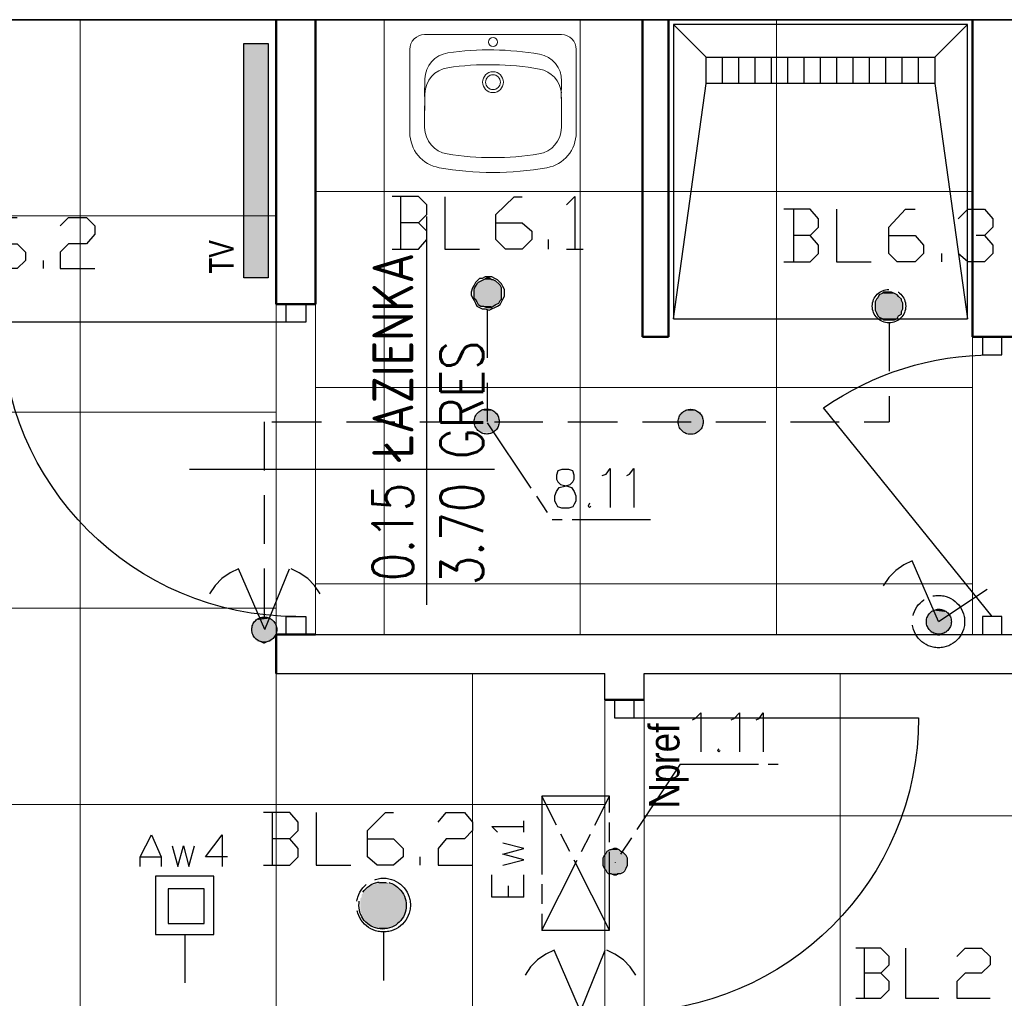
# Model space of a CAD drawing. Header units: millimetres. Extents: x 282377 to 1404227, y -783705 to 1038705.
# Tile 181 of 243: x 384773 to 385074, y 7529 to 7828. Entities that reach past the tile are written whole.
import ezdxf
from ezdxf.enums import TextEntityAlignment as Align

# ---------------------------------------------------------------- set-up
doc = ezdxf.new("R2010")
doc.units = ezdxf.units.MM
doc.linetypes.add('ACAD_ISO08W100', pattern=[36, 24, -3, 6, -3])
doc.layers.add('!!ELEKTRYKA', color=7, linetype='Continuous')
doc.styles.add('BIKTC', font='bikromsw.shx', dxfattribs={"width": 0.8})
doc.styles.add('BIKTS', font='bikromsw.shx', dxfattribs={"width": 0.85})
doc.styles.add('ROMANS', font='romans', dxfattribs={"width": 0.7})

# ---------------------------------------------------------------- blocks, each defined once
blk = doc.blocks.new('jamb')
blk.add_lwpolyline([(-0.5, -0.5), (-0.5, 0.5), (0.5, 0.5), (0.5, -0.5)], close=True)
blk = doc.blocks.new('dr1h901')
at = {"color": 7}
blk.add_line((-0.5, 0), (-0.5, 1), dxfattribs=at)
blk.add_line((0, 0.3622), (0, -0.2655))
blk.add_arc((-0.5, 0), 1, 0, 90, dxfattribs=at)
blk = doc.blocks.new('bikmet')
blk.add_line((0, 1.65), (0, -1.65))
at = {"style": 'ROMANS', "width": 0.8}
blk.add_attdef('NRPOM', text='', height=1, dxfattribs=at).set_placement((-0.333, 0.333), align=Align.RIGHT)
blk.add_attdef('NWAPOM', (0.25, 0.333), '', height=1, dxfattribs=at)
blk.add_attdef('RAREA', text='', height=1.042, dxfattribs=at).set_placement((-0.333, -0.333), align=Align.TOP_RIGHT)
blk.add_attdef('PODLOGA', text='', height=1.042, dxfattribs=at).set_placement((0.25, -0.333), align=Align.TOP_LEFT)

msp = doc.modelspace()

# ---------------------------------------------------------------- hatches: boundary and pattern name
at = {"layer": '!!ELEKTRYKA', "lineweight": 20}
h = msp.add_hatch(color=252, dxfattribs=at)
h.dxf.hatch_style = 1
h.paths.add_polyline_path([(384841.28, 7820.84), (384848.71, 7820.84), (384848.71, 7749.21), (384841.28, 7749.21)])

# ---------------------------------------------------------------- linework, layer by layer
at = {"layer": '!!ELEKTRYKA', "color": 252}
for p, q in [((384595.7, 7828.12), (385125.2, 7828.12)), ((385125.2, 7828.12), (384595.7, 7828.12)), ((384863.2, 7828.12), (384963.2, 7828.12)), ((384971.2, 7828.12), (385064.2, 7828.12)), ((384982.7, 7816.62), (384972.7, 7826.62)), ((385052.7, 7816.62), (385062.7, 7826.62)), ((384841.28, 7820.84), (384848.71, 7820.84)), ((384841.28, 7749.21), (384841.28, 7820.84)), ((384848.71, 7820.84), (384848.71, 7749.21)), ((384982.7, 7816.62), (385052.7, 7816.62)), ((384982.7, 7808.62), (384982.7, 7816.62)), ((384987.7, 7808.62), (384987.7, 7816.62)), ((384992.7, 7808.62), (384992.7, 7816.62)), ((384997.7, 7808.62), (384997.7, 7816.62)), ((385002.7, 7808.62), (385002.7, 7816.62)), ((385007.7, 7808.62), (385007.7, 7816.62)), ((385012.7, 7808.62), (385012.7, 7816.62)), ((385017.7, 7808.62), (385017.7, 7816.62)), ((385022.7, 7808.62), (385022.7, 7816.62)), ((385027.7, 7808.62), (385027.7, 7816.62)), ((385032.7, 7808.62), (385032.7, 7816.62)), ((385037.7, 7808.62), (385037.7, 7816.62)), ((385042.7, 7808.62), (385042.7, 7816.62)), ((385047.7, 7808.62), (385047.7, 7816.62)), ((385052.7, 7816.62), (385052.7, 7808.62)), ((384972.7, 7736.62), (384982.7, 7808.62)), ((385052.7, 7808.62), (384982.7, 7808.62)), ((385052.7, 7808.62), (385062.7, 7736.62)), ((384848.71, 7749.21), (384841.28, 7749.21)), ((385073.2, 7731.12), (385067.2, 7731.12)), ((385067.2, 7731.12), (385067.2, 7725.62)), ((385073.2, 7725.62), (385073.2, 7731.12)), ((385067.2, 7725.62), (385073.2, 7725.62)), ((384863.2, 7640.12), (385176.2, 7640.12)), ((384851.2, 7628.12), (384951.7, 7628.12)), ((384951.7, 7620.12), (384951.7, 7628.12)), ((384963.7, 7620.12), (384963.7, 7628.12)), ((384963.7, 7628.12), (385176.2, 7628.12)), ((384960.7, 7620.12), (384954.7, 7620.12)), ((384954.7, 7620.12), (384954.7, 7614.62)), ((384960.7, 7614.62), (384960.7, 7620.12)), ((384954.7, 7614.62), (384960.7, 7614.62))]:
    msp.add_line(p, q, dxfattribs=at)
at = {"layer": '!!ELEKTRYKA', "color": 252, "lineweight": 15, "ltscale": 15}
for p, q in [((384791.2, 7828.12), (384791.2, 7511.12)), ((384851.2, 7828.12), (384851.2, 7511.12)), ((384884.2, 7828.12), (384884.2, 7640.12)), ((384944.2, 7828.12), (384944.2, 7640.12)), ((385004.2, 7828.12), (385004.2, 7640.12)), ((384863.2, 7775.62), (385064.2, 7775.62)), ((384851.2, 7768.12), (384578.7, 7768.12)), ((384863.2, 7741.12), (384863.2, 7640.12)), ((385064.2, 7731.12), (385064.2, 7640.12)), ((384863.2, 7715.62), (385064.2, 7715.62)), ((384851.2, 7708.12), (384578.7, 7708.12)), ((384863.2, 7655.62), (385064.2, 7655.62)), ((384851.2, 7648.12), (384578.7, 7648.12)), ((384911.2, 7628.12), (384911.2, 7511.12)), ((385023.7, 7628.12), (385023.7, 7224.62)), ((384951.7, 7620.12), (384951.7, 7519.12)), ((384963.7, 7620.12), (384963.7, 7519.12)), ((384951.7, 7588.12), (384578.7, 7588.12)), ((384963.7, 7584.62), (385369.7, 7584.62))]:
    msp.add_line(p, q, dxfattribs=at)
at = {"layer": '!!ELEKTRYKA', "color": 252, "lineweight": 50}
for p, q in [((384851.2, 7741.12), (384851.2, 7828.12)), ((384863.2, 7741.12), (384863.2, 7828.12)), ((384963.2, 7731.12), (384963.2, 7828.12)), ((384971.2, 7731.12), (384971.2, 7828.12)), ((385064.2, 7731.12), (385064.2, 7828.12)), ((384863.2, 7741.12), (384851.2, 7741.12)), ((384963.2, 7731.12), (384971.2, 7731.12)), ((385064.2, 7731.12), (385076.2, 7731.12)), ((384851.2, 7628.12), (384851.2, 7640.12)), ((384863.2, 7640.12), (384851.2, 7640.12)), ((384951.7, 7620.12), (384963.7, 7620.12))]:
    msp.add_line(p, q, dxfattribs=at)
at = {"layer": '!!ELEKTRYKA', "color": 252, "lineweight": 18}
for p, q in [((384938.4, 7823.56), (384896.58, 7823.56)), ((384892.04, 7793.59), (384892.04, 7819.01)), ((384942.94, 7793.59), (384942.94, 7819.01)), ((384896.67, 7810), (384896.58, 7804.66)), ((384938.47, 7809.36), (384938.39, 7804.02)), ((384896.64, 7805.47), (384896.48, 7795.12)), ((384896.7, 7806.29), (384896.61, 7806.29)), ((384938.43, 7806.29), (384938.34, 7806.29)), ((384896.63, 7804.47), (384896.58, 7804.47)), ((384938.4, 7795.12), (384938.4, 7804.47)), ((384896.58, 7801.02), (384896.53, 7801.02)), ((384896.58, 7799.94), (384896.56, 7799.94)), ((384896.58, 7799.12), (384896.58, 7801.76)), ((384896.59, 7801.76), (384896.58, 7801.76)), ((384896.59, 7801.74), (384896.58, 7801.74))]:
    msp.add_line(p, q, dxfattribs=at)
at = {"layer": '!!ELEKTRYKA', "color": 7}
msp.add_line((384897.27, 7649.2), (384897.27, 7767.93), dxfattribs=at)
at = {"layer": '!!ELEKTRYKA', "color": 252, "lineweight": 20}
for p, q in [((385076.2, 7731.12), (385064.2, 7731.12)), ((385076.2, 7640.12), (385064.2, 7640.12))]:
    msp.add_line(p, q, dxfattribs=at)
at = {"layer": '!!ELEKTRYKA', "color": 252, "extrusion": (0, 0, -1)}
for p, q in [((385070.2, 7645.62), (385018.63, 7709.38)), ((384957.7, 7614.62), (385047.7, 7614.62))]:
    msp.add_line(p, q, dxfattribs=at)
at = {"layer": '!!ELEKTRYKA', "color": 252}
msp.add_lwpolyline([(384972.7, 7736.62), (385062.7, 7736.62), (385062.7, 7826.62), (384972.7, 7826.62)], close=True, dxfattribs=at)
at = {"layer": '!!ELEKTRYKA', "color": 5, "linetype": 'ACAD_ISO08W100', "lineweight": -3}
for points in [[(384894.74, 7765.95), (384897.26, 7768.49), (384897.26, 7771.46), (384894.74, 7774), (384886.66, 7774)], [(384889.21, 7773.99), (384889.21, 7757.91)], [(384902.74, 7773.99), (384902.74, 7757.91), (384913.32, 7757.91)], [(384918.4, 7765.96), (384926.46, 7765.96), (384929.4, 7763.41), (384929.4, 7760.87), (384926.46, 7757.91), (384921.35, 7757.91), (384918.4, 7760.87), (384918.4, 7768.49), (384923.94, 7773.99), (384926.46, 7773.99)], [(384940, 7771.45), (384942.51, 7774), (384942.51, 7757.91)], [(385014.52, 7762.15), (385017.02, 7764.68), (385017.02, 7767.22), (385014.52, 7770.19), (385006.45, 7770.19)], [(385009.42, 7770.19), (385009.42, 7754.1)], [(385022.53, 7770.19), (385022.53, 7754.1), (385033.15, 7754.1)], [(385038.61, 7762.15), (385046.65, 7762.15), (385049.21, 7759.18), (385049.21, 7756.64), (385046.65, 7754.1), (385041.17, 7754.1), (385038.61, 7756.64), (385038.61, 7764.69), (385043.66, 7770.19), (385046.65, 7770.19)], [(385059.79, 7767.23), (385062.78, 7770.19), (385067.82, 7770.19), (385070.38, 7767.23), (385070.38, 7764.68), (385067.82, 7762.15), (385065.26, 7762.15)], [(384763.9, 7759.6), (384771.91, 7759.6), (384774.46, 7757.06), (384774.46, 7754.52), (384771.91, 7751.98), (384766.45, 7751.98), (384763.9, 7754.52), (384763.9, 7762.57), (384769, 7767.64), (384771.91, 7767.64)], [(384785.08, 7765.1), (384787.63, 7767.64), (384793.16, 7767.64), (384795.7, 7765.1), (384795.7, 7762.56), (384793.16, 7759.6), (384787.63, 7759.6), (384785.08, 7757.06), (384785.08, 7751.98), (384795.7, 7751.98)], [(384886.66, 7757.91), (384894.74, 7757.91), (384897.26, 7760.87), (384897.26, 7763.41), (384894.74, 7765.95), (384889.18, 7765.95)], [(384934.48, 7757.91), (384934.48, 7760.87)], [(385006.45, 7754.1), (385014.52, 7754.1), (385017.02, 7756.64), (385017.02, 7759.18), (385014.52, 7762.15), (385009.45, 7762.15)], [(385067.82, 7762.15), (385070.38, 7759.18), (385070.38, 7756.64), (385067.82, 7754.1), (385062.78, 7754.1), (385059.79, 7756.64)], [(384940, 7757.91), (384945.1, 7757.91)], [(384779.98, 7751.98), (384779.98, 7754.52)], [(385054.76, 7754.09), (385054.76, 7756.64)], [(384915.67, 7739.49), (384915.67, 7724.68)], [(385038.64, 7735.39), (385038.64, 7720.58)], [(384915.67, 7717.05), (384915.67, 7705.2)], [(385038.64, 7712.96), (385038.64, 7705.13)], [(384847.51, 7705.11), (384847.51, 7690.29)], [(384849.78, 7705.11), (384865, 7705.11)], [(384872.62, 7705.11), (384887.46, 7705.11)], [(384895.08, 7705.11), (384910.3, 7705.11)], [(384915.69, 7704.78), (384935.6, 7675.14)], [(384917.92, 7705.12), (384932.76, 7705.12)], [(384940.38, 7705.12), (384955.61, 7705.12)], [(384963.22, 7705.12), (384978.07, 7705.12)], [(384985.69, 7705.13), (385000.91, 7705.13)], [(385008.53, 7705.13), (385023.37, 7705.13)], [(385030.99, 7705.13), (385038.64, 7705.13)], [(384950.85, 7688.69), (384952.12, 7689.12), (384953.38, 7690.81), (384953.38, 7678.95)], [(384958.44, 7688.69), (384959.28, 7689.12), (384960.55, 7690.81), (384960.55, 7678.96)], [(384847.51, 7682.67), (384847.51, 7667.85)], [(384946.99, 7680.23), (384946.57, 7679.38), (384946.99, 7678.96), (384947.41, 7679.38)], [(384965.67, 7675.14), (384935.6, 7675.14)], [(385045.77, 7662.64), (385043.2, 7661.37), (385040.7, 7659.68), (385038.57, 7657.56), (385036.88, 7655.02)], [(385053.78, 7644.03), (385045.71, 7662.66)], [(384839.64, 7660.19), (384837.11, 7658.92), (384834.52, 7657.23), (384832.44, 7655.11), (384830.73, 7652.57)], [(384847.71, 7641.57), (384839.64, 7660.19)], [(384847.51, 7660.23), (384847.51, 7645.41)], [(384847.64, 7641.57), (384855.27, 7660.2)], [(384864.59, 7652.57), (384862.89, 7655.11), (384860.81, 7657.23), (384858.23, 7658.92), (384855.71, 7660.19)], [(385053.79, 7644.02), (385068.7, 7653.94)], [(384855.36, 7577.63), (384857.9, 7580.17), (384857.9, 7582.71), (384855.36, 7585.67), (384847.32, 7585.67)], [(384849.88, 7585.67), (384849.88, 7569.58)], [(384863.4, 7585.67), (384863.4, 7569.59), (384873.96, 7569.59)], [(384879.07, 7577.63), (384887.08, 7577.63), (384890.05, 7574.67), (384890.05, 7572.13), (384887.08, 7569.59), (384882.03, 7569.59), (384879.07, 7572.13), (384879.07, 7580.17), (384884.56, 7585.68), (384887.08, 7585.68)], [(384900.67, 7582.71), (384903.19, 7585.67), (384908.74, 7585.67), (384911.26, 7582.71), (384911.26, 7580.17), (384908.74, 7577.63), (384903.19, 7577.63), (384900.67, 7574.67), (384900.67, 7569.59), (384911.26, 7569.59)], [(384847.32, 7569.59), (384855.36, 7569.59), (384857.9, 7572.13), (384857.9, 7574.67), (384855.36, 7577.63), (384849.86, 7577.63)], [(384895.21, 7569.58), (384895.21, 7572.12)], [(384883.94, 7549.12), (384883.94, 7534.3)], [(384823.16, 7548.35), (384823.16, 7533.54)], [(384936.2, 7543.55), (384933.68, 7542.28), (384931.09, 7540.59), (384929.01, 7538.47), (384927.3, 7535.93)], [(384944.28, 7524.93), (384936.2, 7543.55)], [(384944.21, 7524.93), (384951.83, 7543.56)], [(384961.16, 7535.93), (384959.46, 7538.47), (384957.38, 7540.59), (384954.8, 7542.28), (384952.28, 7543.55)], [(385036.09, 7536.5), (385038.65, 7539.04), (385038.65, 7541.58), (385036.09, 7544.12), (385028.47, 7544.12)], [(385031.02, 7544.12), (385031.02, 7528.88)], [(385043.72, 7544.12), (385043.72, 7528.88), (385053.89, 7528.88)], [(385059.38, 7541.58), (385061.94, 7544.12), (385066.98, 7544.12), (385069.54, 7541.58), (385069.54, 7539.04), (385066.98, 7536.5), (385061.94, 7536.5), (385059.38, 7533.96), (385059.38, 7528.88), (385069.54, 7528.88)], [(385028.47, 7528.88), (385036.09, 7528.88), (385038.65, 7531.42), (385038.65, 7533.96), (385036.09, 7536.5), (385031.03, 7536.5)]]:
    msp.add_lwpolyline(points, dxfattribs=at)
for points in [[(384920.96, 7744.36), (384920.96, 7745.63), (384920.53, 7746.47), (384920.09, 7747.32), (384919.73, 7747.75), (384918.87, 7748.6), (384918.01, 7749.01), (384917.14, 7749.44), (384916.28, 7749.44), (384915.06, 7749.44), (384914.19, 7749.01), (384913.33, 7749.01), (384912.54, 7748.17), (384912.11, 7747.75), (384911.68, 7746.9), (384911.24, 7746.06), (384910.81, 7744.78), (384910.81, 7743.93), (384911.24, 7743.09), (384911.68, 7742.24), (384912.11, 7741.39), (384912.54, 7740.55), (384913.33, 7740.13), (384914.19, 7739.7), (384915.06, 7739.7), (384916.28, 7739.28), (384917.14, 7739.7), (384918.01, 7740.13), (384918.87, 7740.55), (384919.73, 7740.97), (384920.09, 7741.82), (384920.53, 7742.67), (384920.96, 7743.52)], [(384920.13, 7744.36), (384920.13, 7745.21), (384920.13, 7746.06), (384919.7, 7746.9), (384919.27, 7747.32), (384918.4, 7748.17), (384917.54, 7748.6), (384917.11, 7748.6), (384916.32, 7749.02), (384915.45, 7749.02), (384914.59, 7748.6), (384913.73, 7748.17), (384912.94, 7747.75), (384912.5, 7747.32), (384912.07, 7746.47), (384911.64, 7745.63), (384911.64, 7744.78), (384911.64, 7743.93), (384911.64, 7743.09), (384912.07, 7742.67), (384912.5, 7741.82), (384912.94, 7740.98), (384913.73, 7740.55), (384914.59, 7740.55), (384915.45, 7740.13), (384916.32, 7740.13), (384917.11, 7740.13), (384917.54, 7740.55), (384918.4, 7740.98), (384919.27, 7741.4), (384919.7, 7742.24), (384920.13, 7742.67), (384920.13, 7743.52)], [(385042.87, 7740.55), (385042.87, 7741.4), (385042.44, 7742.25), (385042.44, 7742.67), (385041.59, 7743.51), (385041.16, 7743.94), (385040.31, 7744.36), (385039.45, 7744.79), (385038.6, 7744.79), (385037.82, 7744.79), (385036.96, 7744.79), (385036.54, 7744.36), (385035.68, 7743.94), (385035.25, 7743.09), (385034.83, 7742.67), (385034.4, 7741.83), (385034.4, 7740.98), (385034.4, 7740.13), (385034.4, 7739.28), (385034.83, 7738.44), (385035.25, 7737.59), (385035.68, 7737.16), (385036.54, 7736.74), (385036.96, 7736.32), (385037.82, 7736.32), (385038.6, 7736.32), (385039.45, 7736.32), (385040.31, 7736.32), (385041.16, 7736.74), (385041.59, 7737.59), (385042.44, 7738.01), (385042.44, 7738.86), (385042.87, 7739.7)], [(384938.56, 7690.54), (384937.31, 7690.17), (384936.88, 7688.86), (384936.88, 7687.62), (384937.31, 7686.75), (384938.12, 7685.94), (384940.24, 7685.5), (384941.55, 7685.06), (384942.36, 7683.82), (384942.79, 7682.51), (384942.79, 7680.83), (384942.36, 7679.96), (384941.92, 7679.15), (384940.68, 7678.71), (384938.56, 7678.71), (384937.31, 7679.15), (384936.88, 7679.96), (384936.44, 7680.83), (384936.44, 7682.51), (384936.88, 7683.82), (384937.69, 7685.06), (384939.43, 7685.5), (384941.11, 7685.94), (384941.92, 7686.75), (384942.36, 7687.62), (384942.36, 7688.86), (384941.92, 7690.17), (384940.68, 7690.54)]]:
    msp.add_lwpolyline(points, close=True, dxfattribs=at)
at = {"layer": '!!ELEKTRYKA', "color": 1, "linetype": 'ACAD_ISO08W100', "lineweight": -3}
for points in [[(384978.51, 7613.97), (384979.36, 7614.4), (384981.08, 7616.09), (384981.08, 7604.23)], [(384990.38, 7613.97), (384991.23, 7614.4), (384992.95, 7616.09), (384992.95, 7604.24)], [(384998.03, 7613.97), (384998.89, 7614.39), (385000.18, 7616.08), (385000.18, 7604.23)], [(384986.59, 7605.08), (384986.17, 7604.66), (384986.59, 7604.23), (384987.02, 7604.66)], [(384974.76, 7600.43), (384954.84, 7570.36)], [(384974.71, 7600.42), (385004.77, 7600.42)], [(384953.17, 7549.62), (384953.17, 7590.68), (384932.41, 7590.68), (384932.41, 7549.62), (384953.17, 7549.62), (384932.41, 7590.68)], [(384932.41, 7549.62), (384953.17, 7590.68)], [(384926.89, 7579.68), (384926.89, 7583.07)], [(384918.89, 7579.68), (384917.16, 7581.37), (384926.87, 7581.37)], [(384920.54, 7569.52), (384926.87, 7571.21), (384920.54, 7572.91), (384926.87, 7574.6), (384920.54, 7576.29)], [(384926.87, 7559.78), (384917.16, 7559.78), (384917.16, 7566.55)], [(384926.87, 7559.79), (384926.87, 7566.56)], [(384922.2, 7559.79), (384922.2, 7563.17)]]:
    msp.add_lwpolyline(points, dxfattribs=at)
at = {"layer": '!!ELEKTRYKA', "color": 30, "linetype": 'ACAD_ISO08W100', "lineweight": -3, "true_color": 0xff7e00}
for points in [[(384809.58, 7569.1), (384809.58, 7572.06), (384812.99, 7578.83), (384815.97, 7572.06), (384815.97, 7569.1)], [(384836.26, 7572.06), (384829.52, 7572.06), (384834.6, 7578.83), (384834.6, 7569.1)], [(384819.38, 7575.45), (384821.05, 7569.09), (384822.79, 7575.45), (384824.46, 7569.09), (384826.12, 7575.45)], [(384809.58, 7572.06), (384815.97, 7572.06)]]:
    msp.add_lwpolyline(points, dxfattribs=at)
at = {"layer": '!!ELEKTRYKA', "color": 1, "linetype": 'ACAD_ISO08W100', "lineweight": -3}
msp.add_lwpolyline([(384952.33, 7567.4), (384952.76, 7566.98), (384953.55, 7566.98), (384954.41, 7566.55), (384955.27, 7566.55), (384955.7, 7566.98), (384956.56, 7566.98), (384957.42, 7567.4), (384957.78, 7567.82), (384958.21, 7568.67), (384958.64, 7569.51), (384958.64, 7569.94), (384958.64, 7570.78), (384958.64, 7571.64), (384958.21, 7572.48), (384957.78, 7572.91), (384957.42, 7573.33), (384956.56, 7573.75), (384956.13, 7574.18), (384955.27, 7574.6), (384954.41, 7574.6), (384953.55, 7574.18), (384953.19, 7574.18), (384952.33, 7573.75), (384951.9, 7572.91), (384951.47, 7572.48), (384951.04, 7571.64), (384951.04, 7570.78), (384951.04, 7570.36), (384951.04, 7569.51), (384951.47, 7568.67), (384951.9, 7568.25)], close=True, dxfattribs=at)
at = {"layer": '!!ELEKTRYKA', "color": 30, "linetype": 'ACAD_ISO08W100', "lineweight": -3, "true_color": 0xff7e00}
for points in [[(384814.27, 7548.35), (384832.05, 7548.35), (384832.05, 7566.13), (384814.27, 7566.13)], [(384818.07, 7551.74), (384829.09, 7551.74), (384829.09, 7562.33), (384818.07, 7562.33)]]:
    msp.add_lwpolyline(points, close=True, dxfattribs=at)
at = {"layer": '!!ELEKTRYKA', "color": 252, "lineweight": 18}
for centre, radius in [((384917.49, 7821.29), 1.36), ((384917.49, 7809.01), 3.18), ((384917.49, 7809.01), 2.27)]:
    msp.add_circle(centre, radius, dxfattribs=at)
at = {"layer": '!!ELEKTRYKA', "color": 5, "linetype": 'ACAD_ISO08W100', "lineweight": -3}
for centre, radius in [((385038.64, 7740.51), 5.11), ((384915.56, 7705.22), 3.83), ((384915.56, 7705.22), 3.83), ((384977.96, 7705.14), 3.83), ((384977.96, 7705.14), 3.83), ((385053.78, 7644.03), 8), ((384847.51, 7641.59), 3.83), ((384847.51, 7641.59), 3.83), ((385053.89, 7644.01), 3.82), ((385053.89, 7644.01), 3.82), ((384883.99, 7557.34), 8.22), ((384883.7, 7557.23), 7.23)]:
    msp.add_circle(centre, radius, dxfattribs=at)
at = {"layer": '!!ELEKTRYKA', "color": 252, "lineweight": 18}
for centre, radius, start, end in [((384896.58, 7819.01), 4.55, 90, 180), ((384938.4, 7819.01), 4.55, 0, 90), ((384904.85, 7809.87), 8.18, 98.2794, 179.1253), ((384916.36, 7730.72), 88.17, 79.9711, 98.2794), ((384930.29, 7809.49), 8.18, 359.1253, 79.9711), ((384916.34, 7726.19), 88.17, 79.9711, 98.2794), ((384904.82, 7805.34), 8.18, 98.2794, 179.1253), ((384930.27, 7804.96), 8.18, 5.2076, 79.9711), ((384902.95, 7793.59), 10.91, 180, 259.7597), ((384904.76, 7795.12), 8.18, 180, 260.8459), ((384930.22, 7795.12), 8.18, 279.1541, 0), ((384932.03, 7793.59), 10.91, 280.2403, 0), ((384917.49, 7874.1), 88.17, 260.8459, 279.1541), ((384917.49, 7874.1), 92.72, 259.7597, 280.2403)]:
    msp.add_arc(centre, radius, start, end, dxfattribs=at)
at = {"layer": '!!ELEKTRYKA', "color": 252, "extrusion": (0, 0, -1)}
for centre, start, end in [((-385070.2, 7635.62), 55.0405, 90), ((-384957.7, 7614.62), 180, 270)]:
    msp.add_arc(centre, 90, start, end, dxfattribs=at)
at = {"layer": '!!ELEKTRYKA', "color": 5, "linetype": 'ACAD_ISO08W100', "lineweight": -3}
for points in [[(384913.31, 7748.17), (384918.78, 7747.75), (384912.88, 7747.75)], [(384912.88, 7747.75), (384919.21, 7747.33), (384912.88, 7747.33)], [(384912.88, 7747.75), (384918.78, 7747.75), (384919.21, 7747.33)], [(384913.37, 7748.17), (384918.47, 7748.17), (384918.9, 7747.74)], [(384914.21, 7748.59), (384918.02, 7748.17), (384913.78, 7748.17)], [(384914.19, 7748.59), (384917.57, 7748.59), (384918.01, 7748.17)], [(384915.45, 7749.02), (384917.11, 7748.59), (384915.02, 7748.59)], [(384915.44, 7749.02), (384916.3, 7749.02), (384917.16, 7748.59)], [(384912.07, 7746.06), (384920.13, 7745.63), (384911.64, 7745.63)], [(384911.64, 7745.63), (384920.13, 7745.21), (384911.64, 7745.21)], [(384911.64, 7745.63), (384920.13, 7745.63), (384920.13, 7745.21)], [(384911.64, 7745.21), (384920.13, 7744.78), (384911.64, 7744.78)], [(384911.64, 7745.21), (384920.13, 7745.21), (384920.13, 7744.78)], [(384911.64, 7744.78), (384920.13, 7744.36), (384911.64, 7744.36)], [(384911.64, 7744.78), (384920.13, 7744.78), (384920.13, 7744.36)], [(384912.49, 7747.32), (384919.68, 7746.9), (384912.05, 7746.9)], [(384912.05, 7746.9), (384919.68, 7746.48), (384912.05, 7746.48)], [(384912.05, 7746.9), (384919.68, 7746.9), (384919.68, 7746.48)], [(384912.05, 7746.48), (384920.11, 7746.06), (384912.05, 7746.06)], [(384912.05, 7746.48), (384919.68, 7746.48), (384920.11, 7746.06)], [(384912.05, 7746.06), (384920.11, 7746.06), (384920.11, 7745.63)], [(384912.47, 7747.32), (384919.23, 7747.32), (384919.66, 7746.9)], [(385036.95, 7744.78), (385040.37, 7744.36), (385036.95, 7744.36)], [(385036.95, 7744.78), (385039.94, 7744.78), (385040.37, 7744.36)], [(384911.64, 7744.36), (384920.13, 7743.93), (384911.64, 7743.93)], [(384911.64, 7744.36), (384920.13, 7744.36), (384920.13, 7743.93)], [(384911.64, 7743.93), (384920.13, 7743.52), (384911.64, 7743.52)], [(384911.64, 7743.93), (384920.13, 7743.93), (384920.13, 7743.52)], [(384911.64, 7743.52), (384920.13, 7743.09), (384911.64, 7743.09)], [(384911.64, 7743.52), (384920.13, 7743.52), (384920.13, 7743.09)], [(384911.64, 7743.09), (384920.13, 7742.67), (384912.07, 7742.67)], [(384911.64, 7743.09), (384920.13, 7743.09), (384920.13, 7742.67)], [(384912.05, 7742.67), (384919.68, 7742.24), (384912.05, 7742.24)], [(384912.05, 7742.67), (384919.68, 7742.67), (384919.68, 7742.24)], [(384912.05, 7742.24), (384919.25, 7741.82), (384912.49, 7741.82)], [(384912.05, 7742.24), (384919.68, 7742.24), (384919.25, 7741.82)], [(384912.47, 7741.82), (384919.23, 7741.4), (384912.9, 7741.4)], [(384912.47, 7741.82), (384919.23, 7741.82), (384919.23, 7741.4)], [(385034.83, 7742.67), (385042.44, 7742.25), (385034.4, 7742.25)], [(385034.4, 7742.25), (385042.87, 7741.83), (385034.4, 7741.83)], [(385034.4, 7742.25), (385042.44, 7742.25), (385042.87, 7741.83)], [(385034.4, 7741.83), (385042.87, 7741.4), (385034.4, 7741.4)], [(385034.4, 7741.83), (385042.87, 7741.83), (385042.87, 7741.4)], [(385035.24, 7743.09), (385042.43, 7742.67), (385034.81, 7742.67)], [(385034.81, 7742.67), (385042.43, 7742.67), (385042.43, 7742.25)], [(385035.66, 7743.94), (385041.56, 7743.52), (385035.23, 7743.52)], [(385035.23, 7743.52), (385041.99, 7743.09), (385035.23, 7743.09)], [(385035.23, 7743.52), (385041.56, 7743.52), (385041.99, 7743.09)], [(385035.23, 7743.09), (385041.99, 7743.09), (385042.42, 7742.67)], [(385035.71, 7743.93), (385041.62, 7743.93), (385041.62, 7743.51)], [(385036.55, 7744.36), (385041.18, 7743.94), (385036.13, 7743.94)], [(385036.54, 7744.36), (385040.74, 7744.36), (385041.17, 7743.94)], [(384912.88, 7741.4), (384918.78, 7740.98), (384912.88, 7740.98)], [(384912.88, 7741.4), (384919.21, 7741.4), (384918.78, 7740.98)], [(384913.37, 7740.97), (384918.04, 7740.55), (384913.8, 7740.55)], [(384913.37, 7740.97), (384918.47, 7740.97), (384918.04, 7740.55)], [(384914.61, 7740.55), (384917.12, 7740.13), (384915.04, 7740.13)], [(384914.61, 7740.55), (384917.12, 7740.55), (384917.12, 7740.13)], [(385034.4, 7741.4), (385042.87, 7740.98), (385034.4, 7740.98)], [(385034.4, 7741.4), (385042.87, 7741.4), (385042.87, 7740.98)], [(385034.4, 7740.98), (385042.87, 7740.55), (385034.4, 7740.55)], [(385034.4, 7740.98), (385042.87, 7740.98), (385042.87, 7740.55)], [(385034.4, 7740.55), (385042.87, 7740.13), (385034.4, 7740.13)], [(385034.4, 7740.55), (385042.87, 7740.55), (385042.87, 7740.13)], [(385034.4, 7740.13), (385042.87, 7739.7), (385034.4, 7739.7)], [(385034.4, 7740.13), (385042.87, 7740.13), (385042.87, 7739.7)], [(385034.4, 7739.7), (385042.87, 7739.28), (385034.4, 7739.28)], [(385034.4, 7739.7), (385042.87, 7739.7), (385042.87, 7739.28)], [(385034.4, 7739.28), (385042.44, 7738.86), (385034.4, 7738.86)], [(385034.4, 7739.28), (385042.87, 7739.28), (385042.44, 7738.86)], [(385034.4, 7738.86), (385042.44, 7738.44), (385034.83, 7738.44)], [(385034.4, 7738.86), (385042.44, 7738.86), (385042.44, 7738.44)], [(385034.81, 7738.44), (385042.43, 7738.02), (385034.81, 7738.02)], [(385034.81, 7738.44), (385042.43, 7738.44), (385042.43, 7738.02)], [(385034.81, 7738.02), (385042, 7737.59), (385035.24, 7737.59)], [(385034.81, 7738.02), (385042.43, 7738.02), (385042, 7737.59)], [(385035.23, 7737.59), (385041.56, 7737.17), (385035.66, 7737.17)], [(385035.23, 7737.59), (385041.56, 7737.59), (385041.56, 7737.17)], [(385035.71, 7737.16), (385041.19, 7736.73), (385036.14, 7736.73)], [(385035.71, 7737.16), (385041.62, 7737.16), (385041.19, 7736.73)], [(385036.54, 7736.74), (385040.38, 7736.31), (385036.97, 7736.31)], [(385036.54, 7736.74), (385040.74, 7736.74), (385040.38, 7736.31)], [(384917.8, 7708.58), (384913.12, 7708.16), (384918.64, 7708.16)], [(384917.8, 7708.58), (384913.54, 7708.58), (384913.12, 7708.16)], [(384916.53, 7709), (384914.43, 7708.59), (384917.37, 7708.59)], [(384916.53, 7709), (384915.27, 7709), (384914.43, 7708.59)], [(384980.2, 7708.51), (384975.51, 7708.09), (384981.04, 7708.09)], [(384980.2, 7708.51), (384975.93, 7708.51), (384975.51, 7708.09)], [(384978.92, 7708.93), (384976.82, 7708.51), (384979.76, 7708.51)], [(384978.92, 7708.93), (384977.66, 7708.93), (384976.82, 7708.51)], [(384919.5, 7706.89), (384911.87, 7706.04), (384919.5, 7706.04)], [(384919.5, 7706.89), (384912.29, 7706.89), (384911.87, 7706.04)], [(384919.5, 7706.04), (384911.87, 7705.2), (384919.5, 7705.2)], [(384919.5, 7706.04), (384911.87, 7706.04), (384911.87, 7705.2)], [(384919.08, 7707.31), (384912.29, 7706.89), (384919.5, 7706.89)], [(384919.08, 7707.31), (384912.71, 7707.31), (384912.29, 7706.89)], [(384918.65, 7708.16), (384912.7, 7707.31), (384919.07, 7707.31)], [(384918.65, 7708.16), (384913.12, 7708.16), (384912.7, 7707.31)], [(384981.9, 7706.81), (384974.27, 7705.97), (384981.9, 7705.97)], [(384981.9, 7706.81), (384974.69, 7706.81), (384974.27, 7705.97)], [(384981.9, 7705.97), (384974.27, 7705.12), (384981.9, 7705.12)], [(384981.9, 7705.97), (384974.27, 7705.97), (384974.27, 7705.12)], [(384981.47, 7707.24), (384974.69, 7706.82), (384981.89, 7706.82)], [(384981.47, 7707.24), (384975.11, 7707.24), (384974.69, 7706.82)], [(384981.05, 7708.09), (384975.1, 7707.24), (384981.47, 7707.24)], [(384981.05, 7708.09), (384975.52, 7708.09), (384975.1, 7707.24)], [(384919.5, 7705.2), (384911.87, 7704.78), (384919.5, 7704.78)], [(384919.5, 7705.2), (384911.87, 7705.2), (384911.87, 7704.78)], [(384919.5, 7704.78), (384911.87, 7704.78), (384912.29, 7703.93)], [(384919.5, 7704.77), (384912.29, 7703.92), (384919.5, 7703.92)], [(384919.5, 7703.92), (384912.29, 7703.08), (384919.08, 7703.08)], [(384919.5, 7703.92), (384912.29, 7703.92), (384912.29, 7703.08)], [(384919.08, 7703.08), (384912.29, 7703.08), (384912.71, 7702.66)], [(384919.07, 7703.08), (384912.7, 7702.66), (384918.65, 7702.66)], [(384918.65, 7702.66), (384912.7, 7702.66), (384913.54, 7702.23)], [(384918.64, 7702.66), (384913.53, 7702.24), (384918.22, 7702.24)], [(384981.9, 7705.12), (384974.27, 7704.7), (384981.9, 7704.7)], [(384981.9, 7705.12), (384974.27, 7705.12), (384974.27, 7704.7)], [(384981.9, 7704.7), (384974.27, 7704.7), (384974.69, 7703.85)], [(384981.89, 7704.7), (384974.69, 7703.85), (384981.89, 7703.85)], [(384981.89, 7703.85), (384974.69, 7703), (384981.47, 7703)], [(384981.89, 7703.85), (384974.69, 7703.85), (384974.69, 7703)], [(384981.47, 7703), (384974.69, 7703), (384975.11, 7702.58)], [(384981.47, 7703), (384975.1, 7702.58), (384981.05, 7702.58)], [(384981.05, 7702.58), (384975.1, 7702.58), (384975.94, 7702.16)], [(384981.04, 7702.58), (384975.93, 7702.16), (384980.62, 7702.16)], [(384918.22, 7702.24), (384913.53, 7702.24), (384913.95, 7701.81)], [(384918.14, 7702.24), (384913.94, 7701.82), (384917.3, 7701.82)], [(384980.62, 7702.16), (384975.93, 7702.16), (384976.35, 7701.74)], [(384980.54, 7702.16), (384976.34, 7701.74), (384979.7, 7701.74)], [(384848.13, 7645.38), (384845.98, 7644.95), (384848.95, 7644.95)], [(385050.43, 7645.29), (385057.62, 7644.86), (385049.99, 7644.86)], [(385050.84, 7646.14), (385057.15, 7645.29), (385050.4, 7645.29)], [(385050.4, 7645.29), (385057.15, 7645.29), (385057.59, 7644.87)], [(385051.26, 7646.56), (385057.19, 7646.14), (385050.82, 7646.14)], [(385050.82, 7646.14), (385057.19, 7646.14), (385057.19, 7645.3)], [(385051.67, 7646.99), (385056.3, 7646.57), (385051.23, 7646.57)], [(385051.23, 7646.57), (385056.3, 7646.57), (385057.17, 7646.14)], [(385052.52, 7647.42), (385055.9, 7646.99), (385051.65, 7646.99)], [(385051.65, 7646.99), (385055.9, 7646.99), (385056.33, 7646.57)], [(385052.98, 7647.83), (385055.48, 7647.4), (385052.54, 7647.4)], [(385052.54, 7647.4), (385055.48, 7647.4), (385055.92, 7646.98)], [(385052.96, 7647.83), (385054.65, 7647.83), (385055.52, 7647.41)], [(384851.06, 7642.41), (384843.43, 7641.57), (384851.5, 7641.57)], [(384851.06, 7642.41), (384843.87, 7642.41), (384843.43, 7641.57)], [(384850.59, 7643.69), (384843.84, 7642.84), (384851.03, 7642.84)], [(384850.59, 7643.69), (384844.29, 7643.69), (384843.84, 7642.84)], [(384851.03, 7642.84), (384843.84, 7642.41), (384851.03, 7642.41)], [(384851.03, 7642.84), (384843.84, 7642.84), (384843.84, 7642.41)], [(384850.19, 7644.11), (384844.26, 7643.69), (384850.63, 7643.69)], [(384850.19, 7644.11), (384844.7, 7644.11), (384844.26, 7643.69)], [(384849.34, 7644.54), (384844.67, 7644.11), (384850.16, 7644.11)], [(384849.34, 7644.54), (384845.49, 7644.54), (384844.67, 7644.11)], [(384848.97, 7644.95), (384845.57, 7644.53), (384849.35, 7644.53)], [(384848.97, 7644.95), (384846.01, 7644.95), (384845.57, 7644.53)], [(385049.99, 7644.86), (385057.62, 7644.02), (385049.99, 7644.02)], [(385049.99, 7644.86), (385057.62, 7644.86), (385057.62, 7644.02)], [(385049.99, 7644.02), (385057.62, 7643.17), (385049.99, 7643.17)], [(385049.99, 7644.02), (385057.62, 7644.02), (385057.62, 7643.17)], [(385049.99, 7643.17), (385057.62, 7642.75), (385049.99, 7642.75)], [(385049.99, 7643.17), (385057.62, 7643.17), (385057.62, 7642.75)], [(385049.99, 7642.75), (385057.18, 7641.9), (385050.43, 7641.9)], [(385049.99, 7642.75), (385057.62, 7642.75), (385057.18, 7641.9)], [(384851.5, 7641.57), (384843.43, 7640.72), (384851.5, 7640.72)], [(384851.5, 7641.57), (384843.43, 7641.57), (384843.43, 7640.72)], [(384851.5, 7640.72), (384843.43, 7640.72), (384843.87, 7640.29)], [(384851.47, 7640.72), (384843.84, 7640.3), (384851.03, 7640.3)], [(384851.03, 7640.3), (384843.84, 7640.3), (384844.29, 7639.45)], [(384851, 7640.3), (384844.26, 7639.46), (384850.63, 7639.46)], [(384850.63, 7639.46), (384844.26, 7639.46), (384844.7, 7638.6)], [(384850.6, 7639.46), (384844.67, 7638.61), (384850.16, 7638.61)], [(385050.4, 7641.91), (385056.78, 7641.48), (385050.84, 7641.48)], [(385050.4, 7641.91), (385057.15, 7641.91), (385056.78, 7641.48)], [(385050.82, 7641.48), (385056.32, 7640.64), (385051.26, 7640.64)], [(385050.82, 7641.48), (385056.76, 7641.48), (385056.32, 7640.64)], [(385051.23, 7640.64), (385055.48, 7640.22), (385052.11, 7640.22)], [(385051.23, 7640.64), (385056.3, 7640.64), (385055.48, 7640.22)], [(385052.96, 7640.21), (385054.21, 7639.78), (385053.4, 7639.78)], [(385052.96, 7640.21), (385055.08, 7640.21), (385054.21, 7639.78)], [(384850.16, 7638.61), (384844.67, 7638.61), (384845.11, 7638.18)], [(384850.26, 7638.6), (384845.16, 7638.18), (384849.82, 7638.18)], [(384849.82, 7638.18), (384845.16, 7638.18), (384845.6, 7637.75)], [(384849.79, 7638.18), (384845.57, 7637.76), (384849.35, 7637.76)], [(384848.54, 7637.76), (384846.4, 7637.76), (384847.22, 7637.33)], [(384848.49, 7637.76), (384847.23, 7637.33), (384847.67, 7637.33)], [(384881.57, 7564.02), (384886.62, 7563.59), (384881.14, 7563.59)], [(384881.55, 7564.02), (384886.24, 7564.02), (384886.6, 7563.59)], [(384882.88, 7564.44), (384885.41, 7564.01), (384882.45, 7564.01)], [(384882.87, 7564.44), (384884.52, 7564.44), (384885.39, 7564.01)], [(384877.78, 7561.05), (384890.04, 7560.63), (384877.34, 7560.63)], [(384878.19, 7561.9), (384890.02, 7561.05), (384877.76, 7561.05)], [(384877.76, 7561.05), (384890.02, 7561.05), (384890.02, 7560.63)], [(384878.61, 7562.32), (384889.57, 7561.9), (384878.17, 7561.9)], [(384878.17, 7561.9), (384889.57, 7561.9), (384890.01, 7561.05)], [(384879.02, 7562.75), (384889.19, 7562.32), (384878.59, 7562.32)], [(384878.59, 7562.32), (384889.19, 7562.32), (384889.63, 7561.9)], [(384879.94, 7563.17), (384888.38, 7562.74), (384879.07, 7562.74)], [(384879.07, 7562.74), (384888.38, 7562.74), (384889.24, 7562.32)], [(384880.33, 7563.59), (384887.98, 7563.17), (384879.9, 7563.17)], [(384879.9, 7563.17), (384887.98, 7563.17), (384888.34, 7562.74)], [(384880.31, 7563.59), (384887.53, 7563.59), (384887.96, 7563.17)], [(384877.36, 7559.78), (384890.93, 7559.36), (384876.93, 7559.36)], [(384876.93, 7559.36), (384890.93, 7558.51), (384876.93, 7558.51)], [(384876.93, 7559.36), (384890.93, 7559.36), (384890.93, 7558.51)], [(384876.93, 7558.51), (384890.93, 7558.09), (384876.93, 7558.09)], [(384876.93, 7558.51), (384890.93, 7558.51), (384890.93, 7558.09)], [(384876.93, 7558.09), (384890.93, 7557.24), (384876.93, 7557.24)], [(384876.93, 7558.09), (384890.93, 7558.09), (384890.93, 7557.24)], [(384877.34, 7560.63), (384890.48, 7559.78), (384877.34, 7559.78)], [(384877.34, 7560.63), (384890.04, 7560.63), (384890.48, 7559.78)], [(384877.34, 7559.78), (384890.48, 7559.78), (384890.91, 7559.36)], [(384876.93, 7557.24), (384890.93, 7556.4), (384876.93, 7556.4)], [(384876.93, 7557.24), (384890.93, 7557.24), (384890.93, 7556.4)], [(384876.93, 7556.4), (384890.93, 7555.97), (384876.93, 7555.97)], [(384876.93, 7556.4), (384890.93, 7556.4), (384890.93, 7555.97)], [(384876.93, 7555.97), (384890.93, 7555.13), (384876.93, 7555.13)], [(384876.93, 7555.97), (384890.93, 7555.97), (384890.93, 7555.13)], [(384876.93, 7555.13), (384890.5, 7554.7), (384877.36, 7554.7)], [(384876.93, 7555.13), (384890.93, 7555.13), (384890.5, 7554.7)], [(384877.34, 7554.7), (384890.04, 7553.86), (384877.34, 7553.86)], [(384877.34, 7554.7), (384890.48, 7554.7), (384890.04, 7553.86)], [(384877.34, 7553.86), (384890.04, 7553.43), (384877.78, 7553.43)], [(384877.34, 7553.86), (384890.04, 7553.86), (384890.04, 7553.43)], [(384877.76, 7553.43), (384889.59, 7553.01), (384878.19, 7553.01)], [(384877.76, 7553.43), (384890.02, 7553.43), (384889.59, 7553.01)], [(384878.17, 7553.02), (384889.21, 7552.16), (384878.61, 7552.16)], [(384878.17, 7553.02), (384889.57, 7553.02), (384889.21, 7552.16)], [(384878.59, 7552.16), (384888.33, 7551.75), (384879.02, 7551.75)], [(384878.59, 7552.16), (384889.19, 7552.16), (384888.33, 7551.75)], [(384879.07, 7551.74), (384887.94, 7551.31), (384879.94, 7551.31)], [(384879.07, 7551.74), (384888.38, 7551.74), (384887.94, 7551.31)], [(384879.9, 7551.32), (384887.54, 7550.89), (384880.33, 7550.89)], [(384879.9, 7551.32), (384887.98, 7551.32), (384887.54, 7550.89)], [(384881.14, 7550.89), (384886.19, 7550.47), (384881.57, 7550.47)], [(384881.14, 7550.89), (384886.62, 7550.89), (384886.19, 7550.47)], [(384882.45, 7550.47), (384884.54, 7550.04), (384882.88, 7550.04)], [(384882.45, 7550.47), (384885.41, 7550.47), (384884.54, 7550.04)]]:
    msp.add_solid(points, dxfattribs=at)
at = {"layer": '!!ELEKTRYKA', "color": 1, "linetype": 'ACAD_ISO08W100', "lineweight": -3}
for points in [[(384957.39, 7573.75), (384951.87, 7572.9), (384957.82, 7572.9)], [(384957.39, 7573.75), (384952.3, 7573.75), (384951.87, 7572.9)], [(384956.51, 7574.17), (384952.28, 7573.75), (384957.37, 7573.75)], [(384956.51, 7574.17), (384953.14, 7574.17), (384952.28, 7573.75)], [(384955.25, 7574.6), (384953.53, 7574.18), (384955.68, 7574.18)], [(384955.25, 7574.6), (384954.39, 7574.6), (384953.53, 7574.18)], [(384958.21, 7572.48), (384951.04, 7571.64), (384958.64, 7571.64)], [(384958.21, 7572.48), (384951.47, 7572.48), (384951.04, 7571.64)], [(384958.64, 7571.64), (384951.04, 7571.21), (384958.64, 7571.21)], [(384958.64, 7571.64), (384951.04, 7571.64), (384951.04, 7571.21)], [(384958.64, 7571.21), (384951.04, 7570.36), (384958.64, 7570.36)], [(384958.64, 7571.21), (384951.04, 7571.21), (384951.04, 7570.36)], [(384958.64, 7570.36), (384951.04, 7569.51), (384958.64, 7569.51)], [(384958.64, 7570.36), (384951.04, 7570.36), (384951.04, 7569.51)], [(384957.84, 7572.91), (384951.46, 7572.48), (384958.2, 7572.48)], [(384957.84, 7572.91), (384951.89, 7572.91), (384951.46, 7572.48)], [(384958.64, 7569.51), (384951.04, 7569.51), (384951.47, 7569.09)], [(384958.63, 7569.52), (384951.46, 7569.09), (384958.2, 7569.09)], [(384958.2, 7569.09), (384951.46, 7568.24), (384957.84, 7568.24)], [(384958.2, 7569.09), (384951.46, 7569.09), (384951.46, 7568.24)], [(384957.84, 7568.24), (384951.46, 7568.24), (384952.32, 7567.82)], [(384957.8, 7568.25), (384952.28, 7567.83), (384957.37, 7567.83)], [(384957.37, 7567.83), (384952.28, 7567.83), (384952.71, 7567.41)], [(384957.36, 7567.83), (384952.7, 7567.4), (384956.93, 7567.4)], [(384956.93, 7567.4), (384952.7, 7567.4), (384953.13, 7566.98)], [(384956.91, 7567.4), (384953.11, 7566.98), (384956.05, 7566.98)], [(384956.05, 7566.98), (384953.11, 7566.98), (384953.97, 7566.56)], [(384956.09, 7566.98), (384953.94, 7566.56), (384955.66, 7566.56)]]:
    msp.add_solid(points, dxfattribs=at)

# ---------------------------------------------------------------- block references
at = {"layer": '!!ELEKTRYKA', "color": 18, "true_color": 0x000000, "xscale": 12.5, "yscale": 12.5, "zscale": 12.5, "rotation": 90}
msp.add_blockref('bikmet', (384897.27, 7690.62), dxfattribs=at).add_auto_attribs({'NRPOM': '0.15', 'NWAPOM': 'ŁAZIENKA', 'RAREA': '3.70', 'PODLOGA': 'GRES'})
at = {"layer": '!!ELEKTRYKA', "color": 252}
for name, p, xscale, yscale, zscale, rotation in [('jamb', (384857.2, 7738.37), 5.5, 5.999999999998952, 5.5, 270), ('dr1h901', (384857.2, 7690.62), -90, 90, -90, 89.99999999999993), ('jamb', (384857.2, 7642.87), 5.5, 5.999999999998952, 5.5, 270), ('jamb', (385070.2, 7642.87), -5.5, 5.999999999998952, 5.5, 270)]:
    msp.add_blockref(name, p, dxfattribs=dict(at, xscale=xscale, yscale=yscale, zscale=zscale, rotation=rotation))

# ---------------------------------------------------------------- texts
for s, height, style, width, p in [('TV', 7.5, 'BIKTC', 0.8, (384838.15, 7750.45)), ('Npref', 9.375, 'BIKTS', 0.85, (384974.54, 7586.88))]:
    msp.add_text(s, height=height, rotation=90, dxfattribs=dict(at, style=style, width=width)).set_placement(p)

doc.saveas('drawing.dxf')
